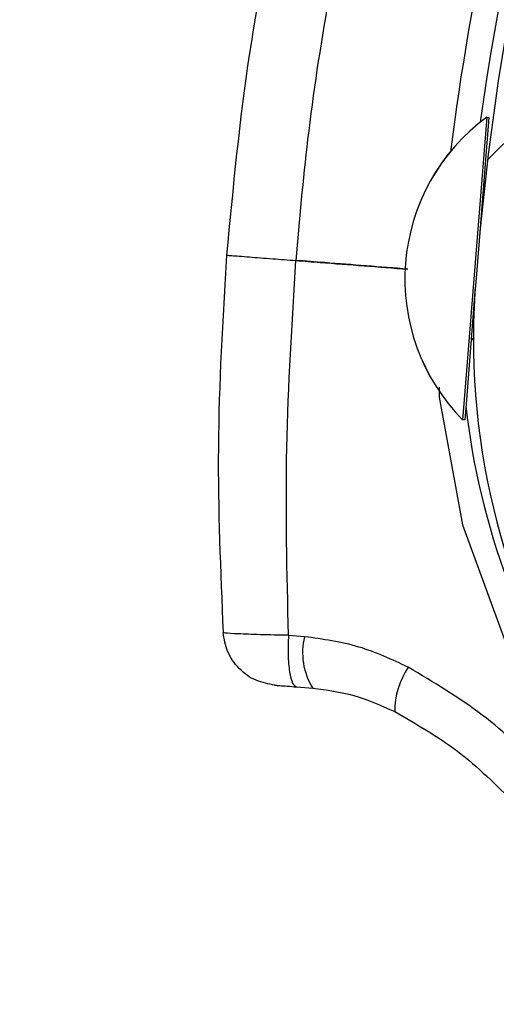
# Model space of a CAD drawing. Header units: inches. Extents: x 170 to 284, y 215 to 248.
# Tile 134 of 195: x 186.1074 to 186.1453, y 224.2498 to 224.328. Entities that reach past the tile are written whole.
import ezdxf

# ---------------------------------------------------------------- set-up
doc = ezdxf.new("R2010")
doc.units = ezdxf.units.IN
doc.header["$LTSCALE"] = 0.25
doc.header["$MEASUREMENT"] = 0
doc.layers.add('RH BENCH MOUNT', color=7, linetype='Continuous')
pattern_1 = [(45, (176.0930244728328, 218.320867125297), (-0.03026527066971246, 0.03026527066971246), [])]

msp = doc.modelspace()

# ---------------------------------------------------------------- hatches: boundary and pattern name
at = {"layer": 'RH BENCH MOUNT'}
h = msp.add_hatch(dxfattribs=at)
h.set_pattern_fill('ANSI31', color=256, scale=0.34241245, angle=2.8e-322, style=0)
h.set_pattern_definition([(45, (176.1263761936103, 218.320867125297), (-0.03026527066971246, 0.03026527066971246), [])])
edge = h.paths.add_edge_path(flags=0)
edge.add_arc((186.41301658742, 224.2130895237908), 0.021400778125, 89.9999999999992, 390.52248781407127, ccw=False)
edge.add_line((186.41301658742, 224.2344903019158), (186.485779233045, 224.2344903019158))
edge.add_arc((186.485779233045, 224.6453852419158), 0.4108949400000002, 270, 450.0000000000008)
edge.add_line((186.485779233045, 225.0562801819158), (186.00212164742, 225.0562801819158))
edge.add_arc((186.00212164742, 225.0605603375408), 0.004280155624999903, 180.0000000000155, 269.9999999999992, ccw=False)
edge.add_line((185.997841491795, 225.0605603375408), (185.997841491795, 225.1033618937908))
edge.add_arc((186.00212164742, 225.1033618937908), 0.004280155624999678, 360, 540, ccw=False)
edge.add_line((186.006401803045, 225.1033618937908), (186.006401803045, 225.0605603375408))
edge.add_line((186.006401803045, 225.0605603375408), (186.003169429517, 225.0605603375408))
edge.add_line((186.003169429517, 225.0605603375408), (186.003169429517, 225.1033618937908))
edge.add_arc((186.00212164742, 225.1033618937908), 0.001047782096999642, 360, 540.0000000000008)
edge.add_line((186.001073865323, 225.1033618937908), (186.001073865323, 225.0605603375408))
edge.add_arc((186.00212164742, 225.0605603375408), 0.001047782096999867, 180, 270)
edge.add_line((186.00212164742, 225.0595125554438), (186.485779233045, 225.0595125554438))
edge.add_arc((186.485779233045, 224.6453852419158), 0.4141273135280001, 269.9999999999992, 450, ccw=False)
edge.add_line((186.485779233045, 224.2312579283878), (186.41301658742, 224.2312579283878))
edge.add_arc((186.41301658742, 224.2130895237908), 0.018168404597, 450.0000000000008, 750.5224878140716)
edge.add_arc((186.4277648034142, 224.221784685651), 0.001047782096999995, 390.5224878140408, 495.0000000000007)
edge.add_line((186.4270239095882, 224.222525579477), (186.4183287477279, 224.2138304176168))
edge.add_line((186.4183287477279, 224.2138304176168), (186.4160431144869, 224.2161160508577))
edge.add_line((186.4160431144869, 224.2161160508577), (186.4247382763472, 224.224811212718))
edge.add_arc((186.4277648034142, 224.221784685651), 0.004280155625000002, 390.522487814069, 495.0000000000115, ccw=False)
h = msp.add_hatch(dxfattribs=at)
h.set_pattern_fill('ANSI31', color=256, scale=0.34241245, style=0)
h.set_pattern_definition(pattern_1)
edge = h.paths.add_edge_path(flags=0)
edge.add_line((186.4524275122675, 225.0520000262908), (186.1100150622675, 225.0520000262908))
edge.add_line((186.1100150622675, 225.0520000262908), (186.1100150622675, 225.0562801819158))
edge.add_line((186.1100150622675, 225.0562801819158), (186.4524275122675, 225.0562801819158))
edge.add_arc((186.4524275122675, 224.6453852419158), 0.4108949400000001, 269.9999999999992, 450, ccw=False)
edge.add_line((186.4524275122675, 224.2344903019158), (186.3796648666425, 224.2344903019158))
edge.add_line((186.3796648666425, 224.2344903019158), (186.3796648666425, 224.2387704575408))
edge.add_line((186.3796648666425, 224.2387704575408), (186.4524275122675, 224.2387704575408))
edge.add_arc((186.4524275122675, 224.6453852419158), 0.406614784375, 270, 450.0000000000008)
h = msp.add_hatch(dxfattribs=at)
h.set_pattern_fill('ANSI31', color=256, scale=0.34241245, angle=2.8e-322, style=0)
h.set_pattern_definition(pattern_1)
edge = h.paths.add_edge_path(flags=0)
edge.add_arc((186.1669971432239, 224.2148798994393), 0.001712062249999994, 445.455402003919, 467.6658223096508)
edge.add_line((186.1664775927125, 224.2165112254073), (186.1657450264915, 224.2188113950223))
edge.add_arc((186.1669971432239, 224.2148798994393), 0.004126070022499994, 445.4554020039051, 467.6658223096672, ccw=False)
edge.add_arc((186.1662917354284, 224.2060051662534), 0.01302879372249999, 396.9315693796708, 445.45540200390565, ccw=False)
edge.add_arc((186.1618095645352, 224.2032013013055), 0.01830194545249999, 355.45540200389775, 395.516775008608, ccw=False)
edge.add_arc((186.1683290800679, 224.2026830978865), 0.01176186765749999, 287.5962596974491, 355.45540200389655, ccw=False)
edge.add_arc((186.1662998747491, 224.2061075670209), 0.01566536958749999, 230.7124700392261, 290.88620181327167, ccw=False)
edge.add_arc((186.1721653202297, 224.2137821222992), 0.02532140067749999, 208.3096502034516, 231.4363353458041, ccw=False)
edge.add_arc((186.1635368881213, 224.2080789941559), 0.01504902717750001, 167.6111203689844, 204.77005164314, ccw=False)
edge.add_arc((186.1758215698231, 224.2057629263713), 0.02754708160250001, 448.763905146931, 528.3879757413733, ccw=False)
edge.add_arc((186.1754384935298, 224.2419974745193), 0.008748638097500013, 276.4140209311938, 423.3968342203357)
edge.add_arc((186.2001763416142, 224.3025811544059), 0.05672062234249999, 175.0260377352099, 248.465301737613, ccw=False)
edge.add_arc((186.3581052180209, 224.2912304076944), 0.2150521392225, 518.8814295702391, 535.6614556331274, ccw=False)
edge.add_arc((186.1840258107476, 224.3573809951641), 0.02884824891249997, 460.61424547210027, 516.869158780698, ccw=False)
edge.add_arc((186.1710761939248, 224.4131286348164), 0.0284373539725, 285.5759958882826, 339.1744695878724)
edge.add_arc((186.1835452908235, 224.4079469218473), 0.01494630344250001, 340.7468428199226, 396.0025941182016)
edge.add_arc((186.1799881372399, 224.4064091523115), 0.0187470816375, 393.4132765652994, 426.8950179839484)
edge.add_arc((186.1825893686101, 224.4110456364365), 0.0134739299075, 429.3329594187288, 467.7290477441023)
edge.add_arc((186.1805855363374, 224.4182465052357), 0.006011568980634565, 470.4379345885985, 491.1729756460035)
edge.add_arc((186.1897725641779, 224.4102342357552), 0.01816498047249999, 496.3546620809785, 535.455402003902)
edge.add_arc((186.1825703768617, 224.4108067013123), 0.01094007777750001, 535.4554020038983, 625.4554020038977)
edge.add_arc((186.1818514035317, 224.4017613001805), 0.001866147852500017, 265.4554020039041, 281.0976484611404)
edge.add_line((186.182210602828, 224.3999300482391), (186.1826752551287, 224.3975611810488))
edge.add_arc((186.1818514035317, 224.4017613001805), 0.004280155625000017, 265.4554020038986, 281.09764846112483, ccw=False)
edge.add_arc((186.1825703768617, 224.4108067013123), 0.01335408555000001, 175.4554020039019, 265.4554020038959, ccw=False)
edge.add_arc((186.1897725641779, 224.4102342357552), 0.020578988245, 496.06676031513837, 535.4554020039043, ccw=False)
edge.add_arc((186.1805855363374, 224.4182465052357), 0.008425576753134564, 470.0330691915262, 491.9551129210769, ccw=False)
edge.add_arc((186.1825893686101, 224.4110456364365), 0.01588793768, 429.1457042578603, 467.92598269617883, ccw=False)
edge.add_arc((186.1799881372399, 224.4064091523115), 0.02116108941, 393.5599327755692, 427.0325737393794, ccw=False)
edge.add_arc((186.1835452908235, 224.4079469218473), 0.01736031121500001, 340.63565013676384, 395.8212553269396, ccw=False)
edge.add_arc((186.1710761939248, 224.4131286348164), 0.030851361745, 285.3735592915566, 339.23493959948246, ccw=False)
edge.add_arc((186.1840258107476, 224.3573809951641), 0.02643424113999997, 460.3971115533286, 516.7790151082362)
edge.add_arc((186.3581052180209, 224.2912304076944), 0.21263813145, 518.8930704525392, 535.6650915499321)
edge.add_arc((186.2001763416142, 224.3025811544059), 0.05430661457, 535.0120286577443, 608.5699368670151)
edge.add_arc((186.1754384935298, 224.2419974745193), 0.01116264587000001, 275.516440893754, 423.9844891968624, ccw=False)
edge.add_arc((186.1758215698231, 224.2057629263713), 0.02513307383, 448.4268021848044, 528.4260597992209)
edge.add_arc((186.1635368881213, 224.2080789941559), 0.01263501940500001, 527.5384492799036, 564.4380987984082)
edge.add_arc((186.1721653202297, 224.2137821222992), 0.022907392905, 208.499708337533, 231.4751172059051)
edge.add_arc((186.1662998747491, 224.2061075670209), 0.01325136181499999, 230.6476424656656, 291.190651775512)
edge.add_arc((186.1683290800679, 224.2026830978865), 0.009347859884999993, 287.1779261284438, 355.4554020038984)
edge.add_arc((186.1618095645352, 224.2032013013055), 0.01588793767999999, 355.4554020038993, 395.4075808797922)
edge.add_arc((186.1662917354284, 224.2060051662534), 0.01061478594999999, 397.0899033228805, 445.4554020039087)

# ---------------------------------------------------------------- linework, layer by layer
for p, q in [((186.1445154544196, 224.3202680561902), (186.142728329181, 224.29784914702)), ((186.1446861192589, 224.3202544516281), (186.1438000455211, 224.3091389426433)), ((186.1445138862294, 224.3202681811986), (186.1445154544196, 224.3202680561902)), ((186.1445154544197, 224.3202680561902), (186.1446861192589, 224.3202544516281)), ((186.1436106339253, 224.3067628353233), (186.1428989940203, 224.297835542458)), ((186.142728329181, 224.29784914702), (186.1425999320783, 224.2962384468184)), ((186.1428989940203, 224.297835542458), (186.1427705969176, 224.2962248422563)), ((186.1425999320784, 224.2962384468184), (186.1425983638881, 224.2962385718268)), ((186.1427705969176, 224.2962248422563), (186.1425999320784, 224.2962384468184)), ((186.1300446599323, 224.2790132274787), (186.1287598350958, 224.2791223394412)), ((186.1294091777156, 224.2750280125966), (186.1306869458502, 224.27492644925))]:
    msp.add_line(p, q, dxfattribs=at)
at = {"layer": 'RH BENCH MOUNT', "flags": 128}
msp.add_lwpolyline([(186.1407323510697, 224.2988252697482), (186.1407421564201, 224.2980251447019), (186.1426032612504, 224.287890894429), (186.1460429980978, 224.2785045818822), (186.1511628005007, 224.2695790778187), (186.1511628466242, 224.2695790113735), (186.1511628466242, 224.2695790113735)], dxfattribs=at)
at = {"layer": 'RH BENCH MOUNT'}
for centre, radius, start, end in [((186.3579605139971, 224.2898540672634), 0.2160622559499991, 156.548380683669, 172.0151240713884), ((186.3581052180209, 224.2912304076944), 0.2150521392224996, 158.8814295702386, 175.6614556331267), ((186.3579605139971, 224.2898540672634), 0.2180957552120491, 162.6346252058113, 172.7089753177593), ((186.153942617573, 224.3074254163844), 0.01593228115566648, 126.284878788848, 224.5997207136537), ((186.1539441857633, 224.3074252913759), 0.01593228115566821, 126.2848787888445, 224.5997207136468), ((186.1447431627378, 224.314075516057), 0.0005478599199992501, 175.4422997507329, 204.7374751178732), ((186.2001763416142, 224.3025811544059), 0.05672062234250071, 175.0260377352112, 248.4653017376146), ((186.1438058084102, 224.30231670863), 0.0005478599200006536, 130.0205069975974, 175.4422997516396), ((186.2003704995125, 224.303736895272), 0.05786770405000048, 186.3572933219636, 214.7667559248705), ((186.135170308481, 224.2777249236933), 0.005285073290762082, 165.8912744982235, 211.9720376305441), ((186.143322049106, 224.2731209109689), 0.006116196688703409, 145.4513666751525, 180.5589798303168)]:
    msp.add_arc(centre, radius, start, end, dxfattribs=at)
for points, knots in [([(186.1238727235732, 224.3093223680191), (186.1243809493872, 224.3146776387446), (186.1253645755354, 224.3250422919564), (186.1274643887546, 224.3352388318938), (186.1284792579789, 224.3401669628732)], [0, 0, 0, 0, 0.5166859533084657, 0.9999999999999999, 0.9999999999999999, 0.9999999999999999, 0.9999999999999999]), ([(186.1293625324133, 224.308897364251), (186.1296508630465, 224.3120969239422), (186.1302739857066, 224.3190116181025), (186.1318229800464, 224.3293469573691), (186.1333274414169, 224.336418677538), (186.1340556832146, 224.3398417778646)], [0, 0, 0, 0, 0.307644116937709, 0.6648617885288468, 1, 1, 1, 1]), ([(186.1236001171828, 224.2793443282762), (186.1233904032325, 224.2842347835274), (186.1229619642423, 224.2942258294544), (186.1235644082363, 224.3042136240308), (186.1238719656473, 224.3093125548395)], [0, 0, 0, 0, 0.4894838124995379, 1, 1, 1, 1]), ([(186.1239130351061, 224.3093093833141), (186.1239076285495, 224.3093097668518), (186.123892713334, 224.3093108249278), (186.1243269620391, 224.3092770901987), (186.125458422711, 224.3091894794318), (186.1273432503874, 224.3090437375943), (186.1287335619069, 224.3089363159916), (186.1293617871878, 224.3088877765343)], [0, 0, 0, 0, 0.09013511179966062, 0.2486582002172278, 0.5414135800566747, 0.7927834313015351, 0.9999999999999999, 0.9999999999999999, 0.9999999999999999, 0.9999999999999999]), ([(186.1287649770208, 224.2791227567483), (186.1286497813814, 224.2840877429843), (186.1284196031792, 224.2940085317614), (186.1290479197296, 224.3039310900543), (186.1293617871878, 224.3088877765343)], [0, 0, 0, 0, 0.5004628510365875, 1, 1, 1, 1]), ([(186.1293617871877, 224.3088877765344), (186.1299978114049, 224.308838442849), (186.1329641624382, 224.3086083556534), (186.1359299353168, 224.3083783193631), (186.1382598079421, 224.3081976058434)], [0, 0, 0, 0, 0.2144129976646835, 1, 1, 1, 1]), ([(186.1382599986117, 224.3082074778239), (186.1360549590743, 224.3083784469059), (186.1330893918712, 224.3086083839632), (186.130123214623, 224.308838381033), (186.1293625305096, 224.3088973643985)], [0, 0, 0, 0, 0.7435473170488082, 0.9999999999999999, 0.9999999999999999, 0.9999999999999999, 0.9999999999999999]), ([(186.1276916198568, 224.2751645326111), (186.1271808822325, 224.2752578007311), (186.1261245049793, 224.2754507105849), (186.124781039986, 224.2764303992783), (186.1238285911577, 224.2777866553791), (186.1236597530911, 224.2788386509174), (186.1235780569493, 224.2793476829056)], [0, 0, 0, 0, 0.2415860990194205, 0.4996813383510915, 0.7579094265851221, 1, 1, 1, 1]), ([(186.1287649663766, 224.2791230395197), (186.1279900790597, 224.2791386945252), (186.126430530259, 224.2791702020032), (186.1246821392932, 224.279236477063), (186.1236703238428, 224.2792989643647), (186.1236787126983, 224.2793332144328), (186.1236819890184, 224.2793465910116)], [0, 0, 0, 0, 0.271916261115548, 0.547262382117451, 0.8231804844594, 1, 1, 1, 1]), ([(186.1287649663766, 224.2791230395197), (186.1287464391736, 224.2786016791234), (186.1287080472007, 224.2775213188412), (186.1288294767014, 224.2761631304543), (186.1290694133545, 224.275224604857), (186.1292986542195, 224.2750919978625), (186.129409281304, 224.2750280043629)], [0, 0, 0, 0, 0.241290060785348, 0.4999999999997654, 0.7587099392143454, 1, 1, 1, 1]), ([(186.1382844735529, 224.2765894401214), (186.1369927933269, 224.2771915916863), (186.1343562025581, 224.2784207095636), (186.1315010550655, 224.278813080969), (186.1300446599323, 224.2790132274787)], [0, 0, 0, 0, 0.4899054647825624, 1, 1, 1, 1]), ([(186.1491495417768, 224.2681814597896), (186.149149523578, 224.2681814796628), (186.1476161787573, 224.2698559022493), (186.1442333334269, 224.2730545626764), (186.1402891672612, 224.2753982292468), (186.1382844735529, 224.2765894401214)], [0, 0, 0, 0, 5.83624926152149e-06, 0.4917349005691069, 1, 1, 1, 1]), ([(186.1276919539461, 224.275164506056), (186.1276908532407, 224.2751645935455), (186.1276046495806, 224.2751714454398), (186.1277047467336, 224.2751634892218), (186.1280256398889, 224.2751379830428), (186.1286300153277, 224.2750899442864), (186.1291504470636, 224.2750485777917), (186.129409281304, 224.2750280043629)], [0, 0, 0, 0, 0.003230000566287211, 0.2529631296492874, 0.5032304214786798, 0.7529340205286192, 1, 1, 1, 1]), ([(186.1306869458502, 224.27492644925), (186.1317898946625, 224.2747848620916), (186.134039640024, 224.2744960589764), (186.136137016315, 224.2735456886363), (186.1372061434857, 224.2730612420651)], [0, 0, 0, 0, 0.4902549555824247, 1, 1, 1, 1]), ([(186.1372061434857, 224.2730612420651), (186.1389170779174, 224.2720803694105), (186.1423986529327, 224.2700843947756), (186.1452800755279, 224.2672259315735), (186.1467454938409, 224.2657721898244)], [0, 0, 0, 0, 0.4914254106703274, 1, 1, 1, 1])]:
    msp.add_open_spline(points, degree=3, knots=knots, dxfattribs=at)

doc.saveas('drawing.dxf')
